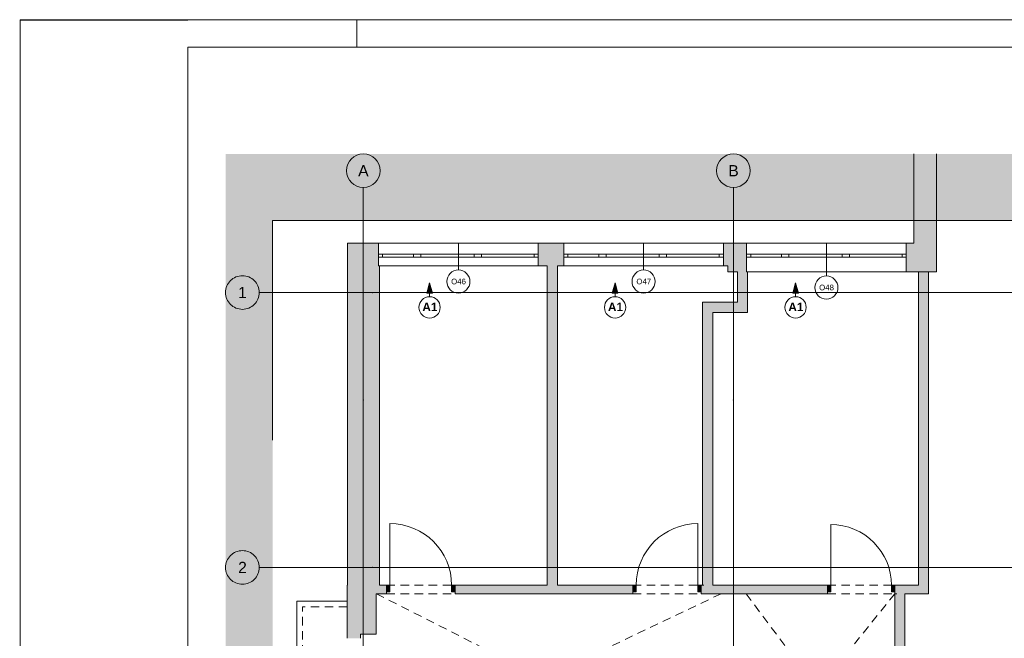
# Paper-space layout 'A-54 WYKOŃCZENIA ŚCIAN - PIĘTRO 9' of a CAD drawing. Header units: millimetres. Extents: x 0 to 420, y 0 to 297.
# Tile 3 of 12: x 0 to 175, y 187 to 297. Entities that reach past the tile are written whole.
import ezdxf
from ezdxf.xclip import XClip

# ---------------------------------------------------------------- set-up
doc = ezdxf.new("R2010")
doc.units = ezdxf.units.MM
doc.header["$MEASUREMENT"] = 0
doc.header["$XCLIPFRAME"] = 0
for name, pattern in [('DASHDOTX2', [1000, 500, -250, 0, -250]), ('Przer. długie kreski', [2.5, 1.5, -1]), ('PRZERYWANA_DU_A', [550, 350, -200])]:
    doc.linetypes.add(name, pattern=pattern)
for name, color, linetype, lineweight in [('0_Nr_pióra__2', 8, 'Continuous', 13), ('A__OKŁADZINY ŚCIAN_Nr_pióra__1', 7, 'Continuous', 20), ('A_Arkusz_Nr_pióra__1', 7, 'Continuous', 20), ('A_ściany_Nr_pióra__1', 7, 'Continuous', 20), ('Drzwi Archicad_Nr_pióra__1', 7, 'Continuous', 20), ('Okna Archicada_Nr_pióra__3', 252, 'Continuous', 13), ('Znaczniki okien Archicada_Nr_pióra__3', 252, 'Continuous', 13)]:
    doc.layers.add(name, color=color, linetype=linetype, lineweight=lineweight)
for name, color, linetype in [('A__OKŁADZINY ŚCIAN', 7, 'Continuous'), ('A_podrys', 7, 'Continuous'), ('A_ściany', 7, 'Continuous'), ('Drzwi Archicad', 7, 'Continuous')]:
    doc.layers.add(name, color=color, linetype=linetype)
for name, color, linetype, lineweight, true_color in [('A_Arkusz_Nr_pióra__237', 7, 'Continuous', 5, 0x343434), ('A_osie_Nr_pióra__16', 7, 'Continuous', 5, 0x0f0f0f), ('A_osie_Nr_pióra__76', 7, 'Continuous', 5, 0x2d2d2d), ('A_sufit_Nr_pióra__4', 7, 'Continuous', 18, 0x4b4b4b), ('A_ściany_Nr_pióra__10', 7, 'Continuous', 13, 0x4b4b4b)]:
    doc.layers.add(name, color=color, linetype=linetype, lineweight=lineweight, true_color=true_color)
doc.styles.add('STYL_AUTOMATYCZNY_1', font='arial.ttf')
doc.styles.add('STYL_AUTOMATYCZNY_3', font='arial.ttf')

# ---------------------------------------------------------------- blocks, each defined once
blk = doc.blocks.new('Rysunek_1_1', base_point=(-1582.13, -281.69))
at = {"linetype": 'Continuous', "lineweight": 0, "true_color": 0x484848}
blk.add_hatch(color=251, dxfattribs=at).paths.add_polyline_path([(36.61, 97.38), (45, 97.38), (45, 261.19), (202.06, 261.19), (202.06, 192.38), (287.06, 192.38), (287.06, 273.09), (36.61, 273.09)])
at = {"layer": 'A__OKŁADZINY ŚCIAN', "linetype": 'Continuous', "lineweight": 0, "true_color": 0x000000}
for points in [[(72.98, 250.13), (72.48, 248.26), (73.48, 248.26)], [(106.07, 250.13), (105.57, 248.26), (106.57, 248.26)], [(138.24, 250.13), (137.74, 248.26), (138.74, 248.26)]]:
    blk.add_hatch(color=18, dxfattribs=at).paths.add_polyline_path(points)
at = {"layer": 'A_ściany', "linetype": 'Continuous', "lineweight": 0, "true_color": 0x000000}
for points in [[(163.36, 273.09), (159.36, 273.09), (159.36, 257.19), (163.36, 252.07)], [(63.87, 257.19), (58.33, 257.19), (63.87, 253.26)], [(58.33, 257.19), (58.33, 196.2), (64.04, 196.2), (64.04, 253.14)], [(92.37, 257.19), (92.37, 253.14), (96.9, 253.14), (96.9, 257.19)], [(125.4, 257.19), (125.4, 253.14), (126.16, 253.14), (126.16, 257.19)], [(126.16, 252.07), (129.49, 252.07), (129.49, 257.19), (126.16, 257.19)], [(157.99, 257.19), (157.99, 252.07), (163.36, 252.07), (159.36, 257.19)], [(93.97, 253.14), (93.97, 196.2), (95.77, 196.2), (95.77, 253.14)], [(129.67, 244.83), (129.67, 252.07), (127.87, 252.07), (127.87, 246.63)], [(160.14, 252.07), (160.14, 194.7), (161.94, 194.7), (161.94, 252.07)], [(123.47, 196.2), (123.47, 244.83), (121.67, 246.63), (121.67, 196.2)], [(123.47, 244.83), (129.67, 244.83), (127.87, 246.63), (121.67, 246.63)], [(58.29, 196.2), (58.29, 187.5), (63.49, 187.5), (63.49, 194.7)], [(58.29, 196.2), (63.49, 194.7), (65.32, 194.7), (65.32, 196.2)], [(77.52, 194.7), (109.22, 194.7), (109.22, 196.2), (77.52, 196.2)], [(121.42, 196.2), (121.42, 194.7), (143.92, 194.7), (143.92, 196.2)], [(155.94, 196.2), (155.94, 184.57), (157.74, 184.57), (157.74, 194.7)], [(157.74, 194.7), (160.14, 194.7), (160.14, 196.2), (155.94, 196.2)], [(60.69, 187.5), (58.29, 187.5), (58.29, 186.75), (59.39, 186.75), (60.69, 186.75)]]:
    blk.add_hatch(color=18, dxfattribs=at).paths.add_polyline_path(points)
at = {"layer": 'Drzwi Archicad', "linetype": 'Continuous', "lineweight": 0, "true_color": 0xfdfdfd}
for points in [[(65.32, 196.2), (65.32, 195.05), (65.92, 195.05), (65.92, 196.2)], [(77.52, 195.05), (77.52, 196.2), (76.92, 196.2), (76.92, 195.05)], [(109.22, 195.05), (109.82, 195.05), (109.82, 196.2), (109.22, 196.2)], [(121.42, 196.2), (120.82, 196.2), (120.82, 195.05), (121.42, 195.05)], [(143.92, 196.2), (143.92, 195.05), (144.52, 195.05), (144.52, 196.2)], [(155.94, 195.05), (155.94, 196.2), (155.34, 196.2), (155.34, 195.05)]]:
    blk.add_hatch(color=7, dxfattribs=at).paths.add_polyline_path(points)
at = {"layer": '0_Nr_pióra__2', "color": 8, "linetype": 'PRZERYWANA_DU_A', "lineweight": 13, "flags": 128}
blk.add_lwpolyline([(287.06, 192.38), (202.06, 192.38), (202.06, 261.19), (45, 261.19), (45, 97.38)], dxfattribs=at)
at = {"layer": 'A__OKŁADZINY ŚCIAN_Nr_pióra__1', "color": 7, "linetype": 'Continuous', "lineweight": 20}
for p, q in [((72.98, 250.13), (72.48, 248.26)), ((72.98, 250.13), (73.48, 248.26)), ((106.07, 250.13), (105.57, 248.26)), ((106.07, 250.13), (106.57, 248.26)), ((138.24, 250.13), (137.74, 248.26)), ((138.24, 250.13), (138.74, 248.26)), ((73.48, 248.26), (72.48, 248.26)), ((72.98, 247.63), (72.98, 248.26)), ((106.57, 248.26), (105.57, 248.26)), ((106.07, 247.63), (106.07, 248.26)), ((138.74, 248.26), (137.74, 248.26)), ((138.24, 247.63), (138.24, 248.26))]:
    blk.add_line(p, q, dxfattribs=at)
for centre in [(72.98, 245.73), (106.07, 245.73), (138.24, 245.73)]:
    blk.add_circle(centre, 1.9, dxfattribs=at)
at = {"layer": 'A_osie_Nr_pióra__16', "color": 250, "linetype": 'DASHDOTX2', "lineweight": 5, "true_color": 0x0f0f0f}
for p, q in [((61.17, 229.2), (61.17, 267.09)), ((127.17, 229.2), (127.17, 267.09)), ((62.86, 248.38), (42.61, 248.38)), ((287.06, 248.38), (62.86, 248.38)), ((62.86, 248.38), (62.86, 248.38)), ((61.17, 229.2), (61.17, 97.38)), ((127.17, 229.2), (127.17, 97.38)), ((62.86, 199.38), (42.61, 199.38)), ((287.06, 199.38), (62.86, 199.38)), ((62.86, 199.38), (62.86, 199.38))]:
    blk.add_line(p, q, dxfattribs=at)
for p in [(62.86, 248.38), (61.17, 229.2), (61.17, 229.2), (127.17, 229.2), (127.17, 229.2), (62.86, 199.38)]:
    blk.add_point(p, dxfattribs=at)
at = {"layer": 'A_osie_Nr_pióra__76', "color": 250, "linetype": 'Continuous', "lineweight": 5, "true_color": 0x2d2d2d}
for centre in [(61.17, 270.09), (127.17, 270.09), (39.61, 248.38), (39.61, 199.38)]:
    blk.add_circle(centre, 3, dxfattribs=at)
at = {"layer": 'A_sufit_Nr_pióra__4', "color": 251, "linetype": 'Przer. długie kreski', "lineweight": 18, "true_color": 0x4b4b4b}
for p, q in [((63.52, 194.7), (124.98, 163.46)), ((124.98, 194.7), (63.52, 165.38)), ((129.45, 194.7), (153.9, 161.8)), ((155.94, 194.7), (129.45, 161.8))]:
    blk.add_line(p, q, dxfattribs=at)
at = {"layer": 'A_ściany_Nr_pióra__1', "color": 7, "linetype": 'Continuous', "lineweight": 20}
for p, q in [((63.87, 257.19), (63.87, 255.19)), ((92.37, 257.19), (92.37, 255.19)), ((96.9, 257.19), (96.9, 255.19)), ((125.4, 257.19), (125.4, 255.19)), ((129.49, 257.19), (129.49, 255.19)), ((157.99, 257.19), (157.99, 255.19)), ((63.87, 255.19), (63.87, 254.69)), ((63.87, 254.69), (63.87, 253.14)), ((92.37, 255.19), (92.37, 254.69)), ((92.37, 254.69), (92.37, 253.14)), ((96.9, 255.19), (96.9, 254.69)), ((96.9, 254.69), (96.9, 253.14)), ((125.4, 255.19), (125.4, 254.69)), ((125.4, 254.69), (125.4, 253.14)), ((129.49, 255.19), (129.49, 254.69)), ((129.49, 254.69), (129.49, 252.07)), ((157.99, 255.19), (157.99, 254.69)), ((157.99, 254.69), (157.99, 252.07)), ((65.32, 196.2), (64.85, 196.2)), ((65.32, 196.2), (65.32, 195.05)), ((65.32, 195.05), (65.32, 194.7)), ((77.52, 196.2), (77.99, 196.2)), ((77.52, 196.2), (77.52, 195.05)), ((77.52, 195.05), (77.52, 194.7)), ((109.22, 196.2), (108.75, 196.2)), ((109.22, 196.2), (109.22, 195.05)), ((109.22, 195.05), (109.22, 194.7)), ((121.42, 196.2), (121.89, 196.2)), ((121.42, 196.2), (121.42, 195.05)), ((121.42, 195.05), (121.42, 194.7)), ((143.92, 196.2), (143.45, 196.2)), ((143.92, 196.2), (143.92, 195.05)), ((143.92, 195.05), (143.92, 194.7)), ((155.94, 196.2), (156.41, 196.2)), ((155.94, 196.2), (155.94, 195.05)), ((155.94, 195.05), (155.94, 194.7)), ((65.32, 194.7), (64.95, 194.7)), ((77.52, 194.7), (77.89, 194.7)), ((109.22, 194.7), (108.85, 194.7)), ((121.42, 194.7), (121.79, 194.7)), ((143.92, 194.7), (143.55, 194.7)), ((155.94, 194.7), (156.31, 194.7))]:
    blk.add_line(p, q, dxfattribs=at)
at = {"layer": 'A_ściany_Nr_pióra__1', "color": 7, "linetype": 'Continuous', "lineweight": 20, "flags": 128}
for points in [[(159.36, 273.09), (159.36, 257.19)], [(163.36, 252.07), (163.36, 273.09)], [(63.87, 257.19), (58.33, 257.19)], [(58.33, 257.19), (58.33, 196.2)], [(96.9, 257.19), (92.37, 257.19)], [(126.16, 257.19), (125.4, 257.19)], [(129.49, 257.19), (126.16, 257.19)], [(159.36, 257.19), (157.99, 257.19)], [(64.04, 196.2), (64.04, 253.14)], [(92.37, 253.14), (93.97, 253.14)], [(93.97, 253.14), (93.97, 196.2)], [(95.77, 253.14), (96.9, 253.14)], [(95.77, 196.2), (95.77, 253.14)], [(125.4, 253.14), (126.16, 253.14)], [(126.16, 253.14), (126.16, 252.07)], [(126.16, 252.07), (127.87, 252.07)], [(127.87, 252.07), (127.87, 246.63)], [(129.67, 244.83), (129.67, 252.07)], [(157.99, 252.07), (163.36, 252.07)], [(160.14, 252.07), (160.14, 196.2)], [(161.94, 252.07), (160.14, 252.07)], [(161.94, 194.7), (161.94, 252.07)], [(121.67, 246.63), (121.67, 196.2)], [(127.87, 246.63), (121.67, 246.63)], [(123.47, 196.2), (123.47, 244.83)], [(123.47, 244.83), (129.67, 244.83)], [(58.29, 196.2), (58.29, 187.5)], [(58.33, 196.2), (58.29, 196.2)], [(65.32, 196.2), (64.04, 196.2)], [(93.97, 196.2), (77.52, 196.2)], [(109.22, 196.2), (95.77, 196.2)], [(121.67, 196.2), (121.42, 196.2)], [(143.92, 196.2), (123.47, 196.2)], [(160.14, 196.2), (155.94, 196.2)], [(63.49, 187.5), (63.49, 194.7)], [(63.49, 194.7), (65.32, 194.7)], [(77.52, 194.7), (109.22, 194.7)], [(121.42, 194.7), (143.92, 194.7)], [(155.94, 194.7), (155.94, 184.57)], [(157.74, 184.57), (157.74, 194.7)], [(157.74, 194.7), (160.14, 194.7)], [(160.14, 194.7), (161.94, 194.7)], [(58.29, 187.5), (58.29, 186.75)], [(60.69, 187.5), (63.49, 187.5)], [(60.69, 186.75), (60.69, 187.5)]]:
    blk.add_lwpolyline(points, dxfattribs=at)
at = {"layer": 'A_ściany_Nr_pióra__10', "color": 251, "linetype": 'Przer. długie kreski', "lineweight": 13, "true_color": 0x4b4b4b}
for p, q in [((65.32, 196.2), (77.52, 196.2)), ((109.22, 196.2), (121.42, 196.2)), ((143.92, 196.2), (155.94, 196.2)), ((65.32, 194.7), (77.52, 194.7)), ((109.22, 194.7), (121.42, 194.7)), ((143.92, 194.7), (155.94, 194.7)), ((58.29, 192.35), (50.33, 192.35)), ((50.33, 176.55), (50.33, 192.35))]:
    blk.add_line(p, q, dxfattribs=at)
at = {"layer": 'A_ściany_Nr_pióra__10', "color": 251, "linetype": 'Continuous', "lineweight": 13, "true_color": 0x4b4b4b}
for p in [(58.29, 193.35), (49.33, 175.55)]:
    blk.add_line(p, (49.33, 193.35), dxfattribs=at)
at = {"layer": 'Drzwi Archicad_Nr_pióra__1', "color": 7, "linetype": 'Continuous', "lineweight": 20}
for p, q in [((65.92, 196.2), (65.92, 207.2)), ((120.82, 196.2), (120.82, 207.2)), ((144.52, 196.2), (144.52, 207.02)), ((65.32, 196.2), (64.85, 196.2)), ((65.32, 196.2), (64.85, 196.2)), ((65.32, 196.2), (65.92, 196.2)), ((65.32, 195.05), (65.32, 196.2)), ((65.32, 196.2), (65.32, 195.05)), ((65.32, 196.2), (65.32, 195.05)), ((65.92, 195.05), (65.32, 195.05)), ((65.32, 195.05), (65.32, 194.7)), ((65.32, 195.05), (65.32, 194.7)), ((65.92, 196.2), (65.92, 195.05)), ((76.92, 195.05), (76.92, 196.2)), ((76.92, 196.2), (77.52, 196.2)), ((77.52, 195.05), (76.92, 195.05)), ((77.52, 196.2), (77.52, 195.05)), ((77.52, 196.2), (77.52, 195.05)), ((77.52, 196.2), (77.52, 195.05)), ((77.52, 196.2), (77.99, 196.2)), ((77.52, 196.2), (77.99, 196.2)), ((77.52, 195.05), (77.52, 194.7)), ((77.52, 195.05), (77.52, 194.7)), ((109.22, 196.2), (108.75, 196.2)), ((109.22, 196.2), (108.75, 196.2)), ((109.82, 196.2), (109.22, 196.2)), ((109.22, 196.2), (109.22, 195.05)), ((109.22, 196.2), (109.22, 195.05)), ((109.22, 196.2), (109.22, 195.05)), ((109.22, 195.05), (109.82, 195.05)), ((109.22, 195.05), (109.22, 194.7)), ((109.22, 195.05), (109.22, 194.7)), ((109.82, 195.05), (109.82, 196.2)), ((121.42, 196.2), (120.82, 196.2)), ((120.82, 196.2), (120.82, 195.05)), ((120.82, 195.05), (121.42, 195.05)), ((121.42, 195.05), (121.42, 196.2)), ((121.42, 196.2), (121.42, 195.05)), ((121.42, 196.2), (121.42, 195.05)), ((121.42, 196.2), (121.89, 196.2)), ((121.42, 196.2), (121.89, 196.2)), ((121.42, 195.05), (121.42, 194.7)), ((121.42, 195.05), (121.42, 194.7)), ((143.92, 196.2), (143.45, 196.2)), ((143.92, 196.2), (143.45, 196.2)), ((143.92, 196.2), (144.52, 196.2)), ((143.92, 195.05), (143.92, 196.2)), ((143.92, 196.2), (143.92, 195.05)), ((143.92, 196.2), (143.92, 195.05)), ((144.52, 195.05), (143.92, 195.05)), ((143.92, 195.05), (143.92, 194.7)), ((143.92, 195.05), (143.92, 194.7)), ((144.52, 196.2), (144.52, 195.05)), ((155.34, 195.05), (155.34, 196.2)), ((155.34, 196.2), (155.94, 196.2)), ((155.94, 195.05), (155.34, 195.05)), ((155.94, 196.2), (155.94, 195.05)), ((155.94, 196.2), (155.94, 195.05)), ((155.94, 196.2), (155.94, 195.05)), ((155.94, 196.2), (156.41, 196.2)), ((155.94, 196.2), (156.41, 196.2)), ((155.94, 195.05), (155.94, 194.7)), ((155.94, 195.05), (155.94, 194.7)), ((65.32, 194.7), (64.95, 194.7)), ((65.32, 194.7), (64.95, 194.7)), ((77.52, 194.7), (77.89, 194.7)), ((77.52, 194.7), (77.89, 194.7)), ((109.22, 194.7), (108.85, 194.7)), ((109.22, 194.7), (108.85, 194.7)), ((121.42, 194.7), (121.79, 194.7)), ((121.42, 194.7), (121.79, 194.7)), ((143.92, 194.7), (143.55, 194.7)), ((143.92, 194.7), (143.55, 194.7)), ((155.94, 194.7), (156.31, 194.7)), ((155.94, 194.7), (156.31, 194.7))]:
    blk.add_line(p, q, dxfattribs=at)
for centre, radius, start, end in [((65.92, 196.2), 11, 0, 90), ((120.82, 196.2), 11, 90, 180), ((144.52, 196.2), 10.82, 0, 90)]:
    blk.add_arc(centre, radius, start, end, dxfattribs=at)
at = {"layer": 'Okna Archicada_Nr_pióra__3', "color": 252, "linetype": 'Continuous', "lineweight": 13}
for p, q in [((63.87, 257.19), (92.37, 257.19)), ((63.87, 257.19), (63.87, 255.19)), ((92.37, 257.19), (92.37, 255.19)), ((96.9, 257.19), (125.4, 257.19)), ((96.9, 257.19), (96.9, 255.19)), ((125.4, 257.19), (125.4, 255.19)), ((129.49, 257.19), (157.99, 257.19)), ((129.49, 257.19), (129.49, 255.19)), ((157.99, 257.19), (157.99, 255.19)), ((63.87, 255.19), (64.62, 255.19)), ((63.87, 255.19), (63.87, 254.69)), ((63.87, 255.19), (63.87, 254.69)), ((64.62, 254.69), (63.87, 254.69)), ((63.87, 254.69), (63.87, 253.14)), ((64.62, 255.19), (64.62, 254.69)), ((64.62, 255.19), (70.12, 255.19)), ((70.12, 254.69), (64.62, 254.69)), ((70.12, 254.69), (70.12, 255.19)), ((70.12, 255.19), (70.77, 255.19)), ((70.77, 254.69), (70.12, 254.69)), ((70.77, 255.19), (71.42, 255.19)), ((71.42, 254.69), (70.77, 254.69)), ((71.42, 255.19), (71.42, 254.69)), ((71.42, 255.19), (80.92, 255.19)), ((80.92, 254.69), (71.42, 254.69)), ((80.92, 254.69), (80.92, 255.19)), ((80.92, 255.19), (81.57, 255.19)), ((81.57, 254.69), (80.92, 254.69)), ((81.57, 255.19), (82.22, 255.19)), ((82.22, 254.69), (81.57, 254.69)), ((82.22, 255.19), (82.22, 254.69)), ((82.22, 255.19), (91.62, 255.19)), ((91.62, 254.69), (82.22, 254.69)), ((91.62, 254.69), (91.62, 255.19)), ((91.62, 255.19), (92.37, 255.19)), ((92.37, 254.69), (91.62, 254.69)), ((92.37, 255.19), (92.37, 254.69)), ((92.37, 255.19), (92.37, 254.69)), ((92.37, 254.69), (92.37, 253.14)), ((96.9, 255.19), (97.65, 255.19)), ((96.9, 255.19), (96.9, 254.69)), ((96.9, 255.19), (96.9, 254.69)), ((97.65, 254.69), (96.9, 254.69)), ((96.9, 254.69), (96.9, 253.14)), ((97.65, 255.19), (97.65, 254.69)), ((97.65, 255.19), (103.15, 255.19)), ((103.15, 254.69), (97.65, 254.69)), ((103.15, 254.69), (103.15, 255.19)), ((103.15, 255.19), (103.8, 255.19)), ((103.8, 254.69), (103.15, 254.69)), ((103.8, 255.19), (104.45, 255.19)), ((104.45, 254.69), (103.8, 254.69)), ((104.45, 255.19), (104.45, 254.69)), ((104.45, 255.19), (113.95, 255.19)), ((113.95, 254.69), (104.45, 254.69)), ((113.95, 254.69), (113.95, 255.19)), ((113.95, 255.19), (114.6, 255.19)), ((114.6, 254.69), (113.95, 254.69)), ((114.6, 255.19), (115.25, 255.19)), ((115.25, 254.69), (114.6, 254.69)), ((115.25, 255.19), (115.25, 254.69)), ((115.25, 255.19), (124.65, 255.19)), ((124.65, 254.69), (115.25, 254.69)), ((124.65, 254.69), (124.65, 255.19)), ((124.65, 255.19), (125.4, 255.19)), ((125.4, 254.69), (124.65, 254.69)), ((125.4, 255.19), (125.4, 254.69)), ((125.4, 255.19), (125.4, 254.69)), ((125.4, 254.69), (125.4, 253.14)), ((129.49, 255.19), (130.24, 255.19)), ((129.49, 255.19), (129.49, 254.69)), ((129.49, 255.19), (129.49, 254.69)), ((130.24, 254.69), (129.49, 254.69)), ((129.49, 254.69), (129.49, 252.07)), ((130.24, 255.19), (130.24, 254.69)), ((130.24, 255.19), (135.74, 255.19)), ((135.74, 254.69), (130.24, 254.69)), ((135.74, 254.69), (135.74, 255.19)), ((135.74, 255.19), (136.39, 255.19)), ((136.39, 254.69), (135.74, 254.69)), ((136.39, 255.19), (137.04, 255.19)), ((137.04, 254.69), (136.39, 254.69)), ((137.04, 255.19), (137.04, 254.69)), ((137.04, 255.19), (146.54, 255.19)), ((146.54, 254.69), (137.04, 254.69)), ((146.54, 254.69), (146.54, 255.19)), ((146.54, 255.19), (147.19, 255.19)), ((147.19, 254.69), (146.54, 254.69)), ((147.19, 255.19), (147.84, 255.19)), ((147.84, 254.69), (147.19, 254.69)), ((147.84, 255.19), (147.84, 254.69)), ((147.84, 255.19), (157.24, 255.19)), ((157.24, 254.69), (147.84, 254.69)), ((157.24, 254.69), (157.24, 255.19)), ((157.24, 255.19), (157.99, 255.19)), ((157.99, 254.69), (157.24, 254.69)), ((157.99, 255.19), (157.99, 254.69)), ((157.99, 255.19), (157.99, 254.69)), ((157.99, 254.69), (157.99, 252.07)), ((63.87, 253.14), (92.37, 253.14)), ((96.9, 253.14), (125.4, 253.14)), ((129.49, 252.07), (157.99, 252.07))]:
    blk.add_line(p, q, dxfattribs=at)
at = {"layer": 'Znaczniki okien Archicada_Nr_pióra__3', "color": 252, "linetype": 'Continuous', "lineweight": 13}
for p, q in [((78.12, 252.4), (78.12, 257.19)), ((111.15, 252.4), (111.15, 257.19)), ((143.74, 251.33), (143.74, 257.19))]:
    blk.add_line(p, q, dxfattribs=at)
for centre, start, end in [((78.12, 250.34), 0, 180), ((111.15, 250.34), 0, 180), ((143.74, 249.27), 0, 180), ((78.12, 250.34), 180, 0), ((111.15, 250.34), 180, 0), ((143.74, 249.27), 180, 0)]:
    blk.add_arc(centre, 2.06, start, end, dxfattribs=at)
at = {"layer": 'A__OKŁADZINY ŚCIAN_Nr_pióra__1', "color": 7, "linetype": 'Continuous', "lineweight": 20, "char_height": 1.5, "attachment_point": 4, "style": 'STYL_AUTOMATYCZNY_3'}
for insert in [(71.7, 245.81), (104.79, 245.81), (136.96, 245.81)]:
    blk.add_mtext('\\A1;{\\pql;\\fArial|b1|i0|c238|p0;\\W1.000000;A1}', dxfattribs=dict(at, insert=insert))
at = {"layer": 'A_osie_Nr_pióra__76', "color": 250, "linetype": 'Continuous', "lineweight": 5, "true_color": 0x2d2d2d, "char_height": 2, "attachment_point": 1, "style": 'STYL_AUTOMATYCZNY_1'}
for s, insert in [('\\A1;{\\pql;\\pt0;\\fArial|b0|i0|c238|p0;\\W1.000000;A}', (60.25, 271.09)), ('\\A1;{\\pql;\\pt0;\\fArial|b0|i0|c238|p0;\\W1.000000;B}', (126.25, 271.09)), ('\\A1;{\\pql;\\pt0;\\fArial|b0|i0|c238|p0;\\W1.000000;1}', (38.85, 249.38)), ('\\A1;{\\pql;\\pt0;\\fArial|b0|i0|c238|p0;\\W1.000000;2}', (38.85, 200.38))]:
    blk.add_mtext(s, dxfattribs=dict(at, insert=insert))
at = {"layer": 'Znaczniki okien Archicada_Nr_pióra__3', "color": 252, "linetype": 'Continuous', "lineweight": 13, "char_height": 1, "attachment_point": 7, "style": 'STYL_AUTOMATYCZNY_1'}
for s, insert in [('\\A1;{\\pql;\\pt1;\\fArial|b0|i0|c238|p0;\\W1.000000;O46}', (76.83, 249.83)), ('\\A1;{\\pql;\\pt1;\\fArial|b0|i0|c238|p0;\\W1.000000;O47}', (109.86, 249.83)), ('\\A1;{\\pql;\\pt1;\\fArial|b0|i0|c238|p0;\\W1.000000;O48}', (142.45, 248.76))]:
    blk.add_mtext(s, dxfattribs=dict(at, insert=insert))

psp = doc.layouts.new('A-54 WYKOŃCZENIA ŚCIAN - PIĘTRO 9')

# ---------------------------------------------------------------- linework, layer by layer
at = {"layer": 'A_Arkusz_Nr_pióra__1', "color": 7, "linetype": 'Continuous', "lineweight": 20}
for p, q in [((-0.1, 296.9), (0.9, 296.9)), ((415.1, 292.1), (29.9, 292.1)), ((29.9, 292.1), (29.9, 4.9))]:
    psp.add_line(p, q, dxfattribs=at)
at = {"layer": 'A_Arkusz_Nr_pióra__1', "color": 7, "linetype": 'Continuous', "lineweight": 20, "flags": 128}
psp.add_lwpolyline([(0, 297), (420, 297), (420, 0), (0, 0)], close=True, dxfattribs=at)
at = {"layer": 'A_Arkusz_Nr_pióra__237', "color": 250, "linetype": 'Continuous', "lineweight": 5, "true_color": 0x343434}
for p, q in [((-0.1, 296.9), (29.9, 296.9)), ((60, 292.1), (60, 297))]:
    psp.add_line(p, q, dxfattribs=at)

# ---------------------------------------------------------------- block references
at = {"layer": 'A_podrys', "color": 37, "linetype": 'Continuous', "lineweight": 5, "true_color": 0x656532}
ref = psp.add_blockref('Rysunek_1_1', (-1582.13, -281.69), dxfattribs=at)
XClip(ref).set_block_clipping_path([(36.6104138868, 97.3820445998), (287.0603851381, 273.0911014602)])

doc.saveas('drawing.dxf')
